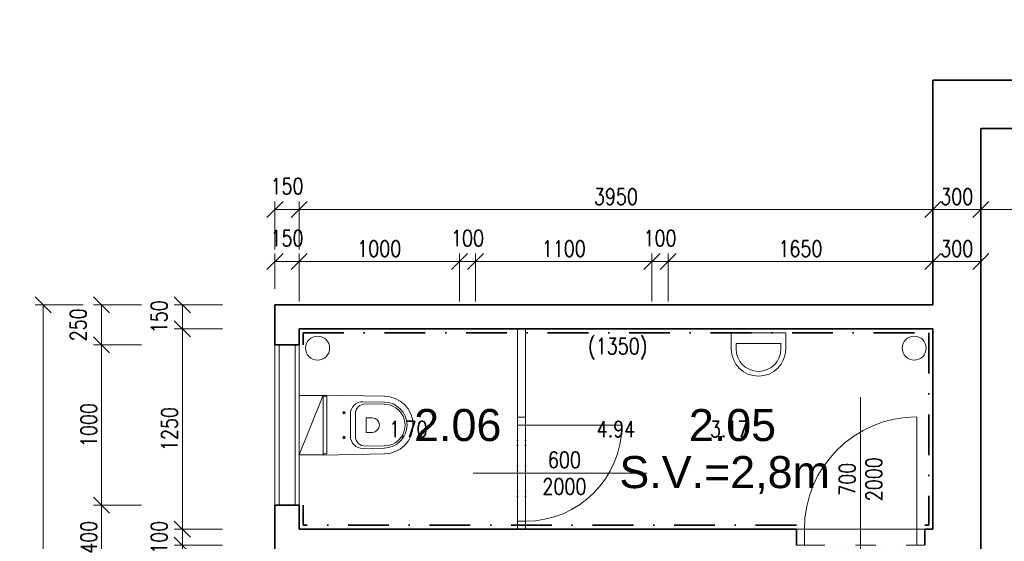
# Model space of a CAD drawing. Header units: millimetres. Extents: x -485339 to 350584, y -1189936 to 0.
# Tile 249 of 256: x -76196 to -70059, y -655989 to -652736. Entities that reach past the tile are written whole.
import ezdxf
from ezdxf.enums import TextEntityAlignment as Align

# ---------------------------------------------------------------- set-up
doc = ezdxf.new("R2010")
doc.units = ezdxf.units.MM
doc.header["$LTSCALE"] = 10
doc.linetypes.add('DASHDOT', pattern=[25.4, 12.7, -6.35, 0, -6.35])
doc.linetypes.add('DĚLICÍ2', pattern=[15.875, 6.35, -3.175, 0, -3.175, 0, -3.175])
doc.layers.get('Defpoints').update_dxf_attribs({"color": 201})
for name, color, linetype, lineweight, true_color in [('BOUR_DVEŘE', 7, 'Continuous', 18, 0xdba400), ('BOUR_ker.obklad', 7, 'DASHDOT', 35, 0xdba400), ('BOUR_zařizováky', 7, 'Continuous', 18, 0xdba400), ('BOURÁNÍ_POPIS', 7, 'Continuous', 18, 0xdba400)]:
    doc.layers.add(name, color=color, linetype=linetype, lineweight=lineweight, true_color=true_color)
for name, color, linetype, lineweight in [('St__otvory_dveře', 40, 'Continuous', 18), ('St_kóty', 132, 'Continuous', 18), ('St_otvory_okna', 40, 'Continuous', 18), ('St_plocha_místnosti', 250, 'Continuous', 18), ('St_popis_otvory', 40, 'Continuous', 18), ('St_zařizovací předměty', 252, 'Continuous', 18), ('St_čáry_obrys', 5, 'Continuous', 35), ('St_čáry_plné', 250, 'Continuous', 18), ('ZTI_ST_kanalda', 234, 'Continuous', 18)]:
    doc.layers.add(name, color=color, linetype=linetype, lineweight=lineweight)
doc.layers.add('St_plocha_místn', color=140, linetype='Continuous', lineweight=18, plot=False)
doc.styles.add('Andy', font='arial.ttf')
doc.styles.get("Standard").update_dxf_attribs({"font": 'simplex.shx', "width": 0.8})
doc.dimstyles.new('stavebníM100', dxfattribs={"dimtxt": 165, "dimasz": 170, "dimexe": 150, "dimexo": 100, "dimgap": 30, "dimtad": 1, "dimdec": 0, "dimtxsty": 'Standard', "dimblk": 'OBLIQUE', "dimcen": -2.5, "dimdle": 150, "dimclrd": 256, "dimclre": 256, "dimclrt": 256, "dimadec": 4, "dimazin": 0, "dimtfac": 1, "dimtdec": 0, "dimtmove": 2, "dimatfit": 3, "dimldrblk": 'OBLIQUE', "dimfxl": 400, "dimfxlon": 1, "dimlwd": -1, "dimlwe": -1, "dimarcsym": 0})
doc.dimstyles.new('stavebníM50 vnitřní', dxfattribs={"dimtxt": 100, "dimasz": 100, "dimexe": 50, "dimexo": 100, "dimgap": 30, "dimtad": 1, "dimdec": 0, "dimtxsty": 'Standard', "dimblk": 'OBLIQUE', "dimcen": 2.5, "dimclrd": 256, "dimclre": 256, "dimclrt": 256, "dimadec": 0, "dimazin": 0, "dimtfac": 1, "dimtdec": 0, "dimtmove": 2, "dimatfit": 2, "dimldrblk": 'OBLIQUE', "dimfxl": 250, "dimfxlon": 1, "dimlwd": -1, "dimlwe": -1, "dimarcsym": 0})

# ---------------------------------------------------------------- blocks, each defined once
blk = doc.blocks.new('G$C8BC53E9E')
at = {"layer": 'St__otvory_dveře', "color": 0, "ltscale": 2}
for points in [[(50, 0), (0, 0)], [(1250, 0), (650, 0)], [(50, -50), (0, -50)], [(1250, -50), (650, -50)], [(650, -50), (650, -650)]]:
    blk.add_lwpolyline(points, dxfattribs=at)
for points in [[(0, -50), (50, -50), (50, 0), (0, 0)], [(650, -50), (700, -50), (700, 0), (650, 0)]]:
    blk.add_lwpolyline(points, close=True, dxfattribs=at)
at = {"layer": 'St__otvory_dveře', "color": 0, "linetype": 'DĚLICÍ2'}
for points in [[(650, 0), (50, 0)], [(650, -50), (50, -50)]]:
    blk.add_lwpolyline(points, dxfattribs=at)
at = {"layer": 'St__otvory_dveře', "color": 0, "ltscale": 2}
blk.add_arc((650, -50), 600, 180, 270, dxfattribs=at)
blk = doc.blocks.new('G$CB4A84410')
at = {"layer": 'St__otvory_dveře', "ltscale": 2}
for points in [[(100, -50), (100, 0), (0, 0), (0, -50)], [(100.8, -800), (100.8, -750), (0.8, -750), (0.8, -800)]]:
    blk.add_lwpolyline(points, close=True, dxfattribs=at)
at = {"layer": 'St__otvory_dveře', "linetype": 'DĚLICÍ2', "ltscale": 2}
for points in [[(0, -50), (0.8, -750)], [(100, -50), (100.8, -750)]]:
    blk.add_lwpolyline(points, dxfattribs=at)
at = {"layer": 'St__otvory_dveře', "color": 0, "ltscale": 2}
blk.add_lwpolyline([(100.8, -750), (800.8, -750)], dxfattribs=at)
blk.add_arc((100.8, -750), 700, 0, 90, dxfattribs=at)
blk = doc.blocks.new('A$C013A1A01')
at = {"layer": 'St_zařizovací předměty', "color": 0}
for p, q in [((0, 560), (6.8, 176.7)), ((373.6, 560), (0, 560)), ((6.5, 560.1), (6.9, 537)), ((367.1, 560.1), (366.7, 537)), ((373.6, 560), (366.8, 176.7)), ((366.7, 537), (6.9, 537)), ((101.8, 430), (116.8, 430)), ((109.3, 437.5), (109.3, 422.5)), ((271.8, 430), (256.8, 430)), ((264.3, 437.5), (264.3, 422.5)), ((186.8, 390), (117.3, 390)), ((186.8, 390), (256.3, 390)), ((41.4, 312.6), (43.8, 177.4)), ((186.8, 358.5), (115.3, 358.5)), ((186.8, 358.5), (258.3, 358.5)), ((332.3, 312.6), (329.8, 177.4)), ((55.3, 298), (56.4, 177.6)), ((141.4, 291.1), (141.4, 254.2)), ((186.8, 292.1), (142.4, 292.1)), ((186.8, 292.1), (231.2, 292.1)), ((232.2, 291.1), (232.2, 254.2)), ((318.3, 298), (317.2, 177.6))]:
    blk.add_line(p, q, dxfattribs=at)
blk.add_lwpolyline([(1.8, 560), (371.8, 560), (371.8, 710), (1.8, 710)], close=True, dxfattribs=at)
blk.add_lwpolyline([(1.8, 710), (373.6, 560)], dxfattribs=at)
for centre in [(109.3, 430), (264.3, 430)]:
    blk.add_circle(centre, 7.5, dxfattribs=at)
for centre, radius, start, end in [((117.3, 314), 76, 90, 181.04873), ((256.3, 314), 76, 358.95127, 90), ((115.3, 298.5), 60, 90, 180.52157), ((258.3, 298.5), 60, 359.47843, 90), ((142.4, 291.1), 1, 90, 180), ((186.8, 254.2), 45.4, 180, 270), ((186.8, 254.2), 45.4, 270, 0), ((231.2, 291.1), 1, 0, 90), ((186.8, 180), 180, 180, 270), ((186.8, 180), 143, 180, 270), ((186.8, 180), 130.4, 180, 270), ((186.8, 180), 143, 270, 0), ((186.8, 180), 130.4, 270, 0), ((186.8, 180), 180, 270, 0)]:
    blk.add_arc(centre, radius, start, end, dxfattribs=at)
blk = doc.blocks.new('G$CC4854C91')
at = {"layer": 'St_zařizovací předměty', "color": 0, "ltscale": 2}
for points in [[(-170, 100), (-170, 0), (170, 0), (170, 100)], [(-140, 100), (-140, 66.3), (140, 66.3), (140, 100)]]:
    blk.add_lwpolyline(points, dxfattribs=at)
for radius in [170, 140]:
    blk.add_arc((0, 100), radius, 0, 180, dxfattribs=at)
blk = doc.blocks.new('_OBLIQUE')
at = {"color": 0, "linetype": 'ByBlock'}
blk.add_line((-0.5, -0.5), (0.5, 0.5), dxfattribs=at)
blk = doc.blocks.new('*D5078')
at = {"layer": 'Defpoints', "color": 0}
for p in [(-74454.9, -653919.5), (-74604.9, -654514), (-74454.9, -654664)]:
    blk.add_point(p, dxfattribs=at)
at = {"layer": 'St_kóty'}
for p, q in [((-74604.9, -654169.5), (-74604.9, -653869.5)), ((-74454.9, -654169.5), (-74454.9, -653869.5)), ((-74604.9, -653919.5), (-74454.9, -653919.5))]:
    blk.add_line(p, q, dxfattribs=at)
at = {"layer": 'St_kóty', "linetype": 'ByBlock', "xscale": 100, "yscale": 100, "zscale": 100, "rotation": 180}
blk.add_blockref('_OBLIQUE', (-74604.9, -653919.5), dxfattribs=at)
at = {"layer": 'St_kóty', "linetype": 'ByBlock', "xscale": 100, "yscale": 100, "zscale": 100}
blk.add_blockref('_OBLIQUE', (-74454.9, -653919.5), dxfattribs=at)
at = {"layer": 'St_kóty', "insert": (-74529.9, -653774.5), "char_height": 100, "attachment_point": 5}
blk.add_mtext('150', dxfattribs=at)
blk = doc.blocks.new('*D5079')
at = {"layer": 'Defpoints', "color": 0}
for p in [(-70504.9, -653919.5), (-70504.9, -654514), (-74454.9, -654664)]:
    blk.add_point(p, dxfattribs=at)
at = {"layer": 'St_kóty'}
for p, q in [((-74454.9, -654169.5), (-74454.9, -653869.5)), ((-70504.9, -654169.5), (-70504.9, -653869.5)), ((-74454.9, -653919.5), (-70504.9, -653919.5))]:
    blk.add_line(p, q, dxfattribs=at)
at = {"layer": 'St_kóty', "linetype": 'ByBlock', "xscale": 100, "yscale": 100, "zscale": 100, "rotation": 180}
blk.add_blockref('_OBLIQUE', (-74454.9, -653919.5), dxfattribs=at)
at = {"layer": 'St_kóty', "linetype": 'ByBlock', "xscale": 100, "yscale": 100, "zscale": 100}
blk.add_blockref('_OBLIQUE', (-70504.9, -653919.5), dxfattribs=at)
at = {"layer": 'St_kóty', "insert": (-72479.9, -653839.5), "char_height": 100, "attachment_point": 5}
blk.add_mtext('3950', dxfattribs=at)
blk = doc.blocks.new('*D5080')
at = {"layer": 'Defpoints', "color": 0}
for p in [(-70204.9, -653414), (-70204.9, -653919.5), (-70504.9, -654514)]:
    blk.add_point(p, dxfattribs=at)
at = {"layer": 'St_kóty'}
for p, q in [((-70204.9, -653669.5), (-70204.9, -653969.5)), ((-70504.9, -654169.5), (-70504.9, -653869.5)), ((-70504.9, -653919.5), (-70204.9, -653919.5))]:
    blk.add_line(p, q, dxfattribs=at)
at = {"layer": 'St_kóty', "linetype": 'ByBlock', "xscale": 100, "yscale": 100, "zscale": 100, "rotation": 180}
blk.add_blockref('_OBLIQUE', (-70504.9, -653919.5), dxfattribs=at)
at = {"layer": 'St_kóty', "linetype": 'ByBlock', "xscale": 100, "yscale": 100, "zscale": 100}
blk.add_blockref('_OBLIQUE', (-70204.9, -653919.5), dxfattribs=at)
at = {"layer": 'St_kóty', "insert": (-70354.9, -653839.5), "char_height": 100, "attachment_point": 5}
blk.add_mtext('300', dxfattribs=at)
blk = doc.blocks.new('*D5081')
at = {"layer": 'Defpoints', "color": 0}
for p in [(-70204.9, -653414), (-60024.9, -653414), (-60024.9, -653919.5)]:
    blk.add_point(p, dxfattribs=at)
at = {"layer": 'St_kóty'}
for p, q in [((-70204.9, -653669.5), (-70204.9, -653969.5)), ((-60024.9, -653669.5), (-60024.9, -653969.5)), ((-70204.9, -653919.5), (-60024.9, -653919.5))]:
    blk.add_line(p, q, dxfattribs=at)
at = {"layer": 'St_kóty', "linetype": 'ByBlock', "xscale": 100, "yscale": 100, "zscale": 100, "rotation": 180}
blk.add_blockref('_OBLIQUE', (-70204.9, -653919.5), dxfattribs=at)
at = {"layer": 'St_kóty', "linetype": 'ByBlock', "xscale": 100, "yscale": 100, "zscale": 100}
blk.add_blockref('_OBLIQUE', (-60024.9, -653919.5), dxfattribs=at)
at = {"layer": 'St_kóty', "insert": (-65114.9, -653839.5), "char_height": 100, "attachment_point": 5}
blk.add_mtext('10180', dxfattribs=at)
blk = doc.blocks.new('*D5083')
at = {"layer": 'Defpoints', "color": 0}
for p in [(-74604.9, -654514), (-75182.4, -654664), (-74454.9, -654664)]:
    blk.add_point(p, dxfattribs=at)
at = {"layer": 'St_kóty'}
for p, q in [((-74932.4, -654514), (-75232.4, -654514)), ((-75182.4, -654514), (-75182.4, -654664)), ((-74932.4, -654664), (-75232.4, -654664))]:
    blk.add_line(p, q, dxfattribs=at)
at = {"layer": 'St_kóty', "linetype": 'ByBlock', "xscale": 100, "yscale": 100, "zscale": 100}
for p, rotation in [((-75182.4, -654514), 90), ((-75182.4, -654664), 270)]:
    blk.add_blockref('_OBLIQUE', p, dxfattribs=dict(at, rotation=rotation))
at = {"layer": 'St_kóty', "insert": (-75327.4, -654589), "char_height": 100, "attachment_point": 5, "rotation": 90}
blk.add_mtext('150', dxfattribs=at)
blk = doc.blocks.new('*D5084')
at = {"layer": 'Defpoints', "color": 0}
for p in [(-74454.9, -654664), (-75182.4, -655914), (-74454.9, -655914)]:
    blk.add_point(p, dxfattribs=at)
at = {"layer": 'St_kóty'}
for p, q in [((-74932.4, -654664), (-75232.4, -654664)), ((-75182.4, -654664), (-75182.4, -655914)), ((-74932.4, -655914), (-75232.4, -655914))]:
    blk.add_line(p, q, dxfattribs=at)
at = {"layer": 'St_kóty', "linetype": 'ByBlock', "xscale": 100, "yscale": 100, "zscale": 100}
for p, rotation in [((-75182.4, -654664), 90), ((-75182.4, -655914), 270)]:
    blk.add_blockref('_OBLIQUE', p, dxfattribs=dict(at, rotation=rotation))
at = {"layer": 'St_kóty', "insert": (-75262.4, -655289), "char_height": 100, "attachment_point": 5, "rotation": 90}
blk.add_mtext('1250', dxfattribs=at)
blk = doc.blocks.new('*D5085')
at = {"layer": 'Defpoints', "color": 0}
for p in [(-74454.9, -655914), (-75182.4, -656014), (-74454.9, -656014)]:
    blk.add_point(p, dxfattribs=at)
at = {"layer": 'St_kóty'}
for p, q in [((-74932.4, -655914), (-75232.4, -655914)), ((-75182.4, -655914), (-75182.4, -656014)), ((-74932.4, -656014), (-75232.4, -656014))]:
    blk.add_line(p, q, dxfattribs=at)
at = {"layer": 'St_kóty', "linetype": 'ByBlock', "xscale": 100, "yscale": 100, "zscale": 100}
for p, rotation in [((-75182.4, -655914), 90), ((-75182.4, -656014), 270)]:
    blk.add_blockref('_OBLIQUE', p, dxfattribs=dict(at, rotation=rotation))
at = {"layer": 'St_kóty', "insert": (-75327.4, -655964), "char_height": 100, "attachment_point": 5, "rotation": 90}
blk.add_mtext('100', dxfattribs=at)
blk = doc.blocks.new('*D5086')
at = {"layer": 'Defpoints', "color": 0}
for p in [(-74454.9, -656014), (-75182.4, -657844), (-74454.9, -657844)]:
    blk.add_point(p, dxfattribs=at)
at = {"layer": 'St_kóty'}
for p, q in [((-74932.4, -656014), (-75232.4, -656014)), ((-75182.4, -656014), (-75182.4, -657844)), ((-74932.4, -657844), (-75232.4, -657844))]:
    blk.add_line(p, q, dxfattribs=at)
at = {"layer": 'St_kóty', "linetype": 'ByBlock', "xscale": 100, "yscale": 100, "zscale": 100}
for p, rotation in [((-75182.4, -656014), 90), ((-75182.4, -657844), 270)]:
    blk.add_blockref('_OBLIQUE', p, dxfattribs=dict(at, rotation=rotation))
at = {"layer": 'St_kóty', "insert": (-75262.4, -656929), "char_height": 100, "attachment_point": 5, "rotation": 90}
blk.add_mtext('1830', dxfattribs=at)
blk = doc.blocks.new('*D5094')
at = {"layer": 'Defpoints', "color": 0}
for p in [(-75686.2, -655764), (-74579.9, -655764), (-74604.9, -656164)]:
    blk.add_point(p, dxfattribs=at)
at = {"layer": 'St_kóty'}
for p, q in [((-75436.2, -655764), (-75736.2, -655764)), ((-75686.2, -656164), (-75686.2, -655764)), ((-75436.2, -656164), (-75736.2, -656164))]:
    blk.add_line(p, q, dxfattribs=at)
at = {"layer": 'St_kóty', "linetype": 'ByBlock', "xscale": 100, "yscale": 100, "zscale": 100}
for p, rotation in [((-75686.2, -655764), 90), ((-75686.2, -656164), 270)]:
    blk.add_blockref('_OBLIQUE', p, dxfattribs=dict(at, rotation=rotation))
at = {"layer": 'St_kóty', "insert": (-75766.2, -655964), "char_height": 100, "attachment_point": 5, "rotation": 90}
blk.add_mtext('400', dxfattribs=at)
blk = doc.blocks.new('*D5095')
at = {"layer": 'Defpoints', "color": 0}
for p in [(-75686.2, -654764), (-74579.9, -654764), (-74579.9, -655764)]:
    blk.add_point(p, dxfattribs=at)
at = {"layer": 'St_kóty'}
for p, q in [((-75436.2, -654764), (-75736.2, -654764)), ((-75686.2, -655764), (-75686.2, -654764)), ((-75436.2, -655764), (-75736.2, -655764))]:
    blk.add_line(p, q, dxfattribs=at)
at = {"layer": 'St_kóty', "linetype": 'ByBlock', "xscale": 100, "yscale": 100, "zscale": 100}
for p, rotation in [((-75686.2, -654764), 90), ((-75686.2, -655764), 270)]:
    blk.add_blockref('_OBLIQUE', p, dxfattribs=dict(at, rotation=rotation))
at = {"layer": 'St_kóty', "insert": (-75766.2, -655264), "char_height": 100, "attachment_point": 5, "rotation": 90}
blk.add_mtext('1000', dxfattribs=at)
blk = doc.blocks.new('*D5096')
at = {"layer": 'Defpoints', "color": 0}
for p in [(-75686.2, -654514), (-74604.9, -654514), (-74579.9, -654764)]:
    blk.add_point(p, dxfattribs=at)
at = {"layer": 'St_kóty'}
for p, q in [((-75436.2, -654514), (-75736.2, -654514)), ((-75686.2, -654764), (-75686.2, -654514)), ((-75436.2, -654764), (-75736.2, -654764))]:
    blk.add_line(p, q, dxfattribs=at)
at = {"layer": 'St_kóty', "linetype": 'ByBlock', "xscale": 100, "yscale": 100, "zscale": 100}
for p, rotation in [((-75686.2, -654514), 90), ((-75686.2, -654764), 270)]:
    blk.add_blockref('_OBLIQUE', p, dxfattribs=dict(at, rotation=rotation))
at = {"layer": 'St_kóty', "insert": (-75831.2, -654639), "char_height": 100, "attachment_point": 5, "rotation": 90}
blk.add_mtext('250', dxfattribs=at)
blk = doc.blocks.new('*D5097')
at = {"layer": 'Defpoints', "color": 0}
for p in [(-74604.9, -654514), (-76050.7, -663494), (-74604.9, -663494)]:
    blk.add_point(p, dxfattribs=at)
at = {"layer": 'St_kóty'}
for p, q in [((-75800.7, -654514), (-76100.7, -654514)), ((-76050.7, -654514), (-76050.7, -663494)), ((-75800.7, -663494), (-76100.7, -663494))]:
    blk.add_line(p, q, dxfattribs=at)
at = {"layer": 'St_kóty', "linetype": 'ByBlock', "xscale": 100, "yscale": 100, "zscale": 100}
for p, rotation in [((-76050.7, -654514), 90), ((-76050.7, -663494), 270)]:
    blk.add_blockref('_OBLIQUE', p, dxfattribs=dict(at, rotation=rotation))
at = {"layer": 'St_kóty', "insert": (-76130.7, -659004), "char_height": 100, "attachment_point": 5, "rotation": 90}
blk.add_mtext('8980', dxfattribs=at)
blk = doc.blocks.new('*D5107')
at = {"layer": 'Defpoints', "color": 0}
for p in [(-74454.9, -654243.9), (-74604.9, -654514), (-74454.9, -654664)]:
    blk.add_point(p, dxfattribs=at)
at = {"layer": 'St_kóty'}
for p, q in [((-74604.9, -654414), (-74604.9, -654193.9)), ((-74454.9, -654493.9), (-74454.9, -654193.9)), ((-74604.9, -654243.9), (-74454.9, -654243.9))]:
    blk.add_line(p, q, dxfattribs=at)
at = {"layer": 'St_kóty', "linetype": 'ByBlock', "xscale": 100, "yscale": 100, "zscale": 100, "rotation": 180}
blk.add_blockref('_OBLIQUE', (-74604.9, -654243.9), dxfattribs=at)
at = {"layer": 'St_kóty', "linetype": 'ByBlock', "xscale": 100, "yscale": 100, "zscale": 100}
blk.add_blockref('_OBLIQUE', (-74454.9, -654243.9), dxfattribs=at)
at = {"layer": 'St_kóty', "insert": (-74529.9, -654098.9), "char_height": 100, "attachment_point": 5}
blk.add_mtext('150', dxfattribs=at)
blk = doc.blocks.new('*D5108')
at = {"layer": 'Defpoints', "color": 0}
for p in [(-73454.9, -654243.9), (-74454.9, -654664), (-73454.9, -656014)]:
    blk.add_point(p, dxfattribs=at)
at = {"layer": 'St_kóty'}
for p, q in [((-74454.9, -654493.9), (-74454.9, -654193.9)), ((-73454.9, -654493.9), (-73454.9, -654193.9)), ((-74454.9, -654243.9), (-73454.9, -654243.9))]:
    blk.add_line(p, q, dxfattribs=at)
at = {"layer": 'St_kóty', "linetype": 'ByBlock', "xscale": 100, "yscale": 100, "zscale": 100, "rotation": 180}
blk.add_blockref('_OBLIQUE', (-74454.9, -654243.9), dxfattribs=at)
at = {"layer": 'St_kóty', "linetype": 'ByBlock', "xscale": 100, "yscale": 100, "zscale": 100}
blk.add_blockref('_OBLIQUE', (-73454.9, -654243.9), dxfattribs=at)
at = {"layer": 'St_kóty', "insert": (-73954.9, -654163.9), "char_height": 100, "attachment_point": 5}
blk.add_mtext('1000', dxfattribs=at)
blk = doc.blocks.new('*D5109')
at = {"layer": 'Defpoints', "color": 0}
for p in [(-73354.9, -654243.9), (-73454.9, -656014), (-73354.9, -656014)]:
    blk.add_point(p, dxfattribs=at)
at = {"layer": 'St_kóty'}
for p, q in [((-73454.9, -654493.9), (-73454.9, -654193.9)), ((-73354.9, -654493.9), (-73354.9, -654193.9)), ((-73454.9, -654243.9), (-73354.9, -654243.9))]:
    blk.add_line(p, q, dxfattribs=at)
at = {"layer": 'St_kóty', "linetype": 'ByBlock', "xscale": 100, "yscale": 100, "zscale": 100, "rotation": 180}
blk.add_blockref('_OBLIQUE', (-73454.9, -654243.9), dxfattribs=at)
at = {"layer": 'St_kóty', "linetype": 'ByBlock', "xscale": 100, "yscale": 100, "zscale": 100}
blk.add_blockref('_OBLIQUE', (-73354.9, -654243.9), dxfattribs=at)
at = {"layer": 'St_kóty', "insert": (-73404.9, -654098.9), "char_height": 100, "attachment_point": 5}
blk.add_mtext('100', dxfattribs=at)
blk = doc.blocks.new('*D5110')
at = {"layer": 'Defpoints', "color": 0}
for p in [(-72254.9, -654243.9), (-73354.9, -656014), (-72254.9, -656014)]:
    blk.add_point(p, dxfattribs=at)
at = {"layer": 'St_kóty'}
for p, q in [((-73354.9, -654493.9), (-73354.9, -654193.9)), ((-72254.9, -654493.9), (-72254.9, -654193.9)), ((-73354.9, -654243.9), (-72254.9, -654243.9))]:
    blk.add_line(p, q, dxfattribs=at)
at = {"layer": 'St_kóty', "linetype": 'ByBlock', "xscale": 100, "yscale": 100, "zscale": 100, "rotation": 180}
blk.add_blockref('_OBLIQUE', (-73354.9, -654243.9), dxfattribs=at)
at = {"layer": 'St_kóty', "linetype": 'ByBlock', "xscale": 100, "yscale": 100, "zscale": 100}
blk.add_blockref('_OBLIQUE', (-72254.9, -654243.9), dxfattribs=at)
at = {"layer": 'St_kóty', "insert": (-72804.9, -654163.9), "char_height": 100, "attachment_point": 5}
blk.add_mtext('1100', dxfattribs=at)
blk = doc.blocks.new('*D5111')
at = {"layer": 'Defpoints', "color": 0}
for p in [(-72154.9, -654243.9), (-72254.9, -656014), (-72154.9, -656014)]:
    blk.add_point(p, dxfattribs=at)
at = {"layer": 'St_kóty'}
for p, q in [((-72254.9, -654493.9), (-72254.9, -654193.9)), ((-72154.9, -654493.9), (-72154.9, -654193.9)), ((-72254.9, -654243.9), (-72154.9, -654243.9))]:
    blk.add_line(p, q, dxfattribs=at)
at = {"layer": 'St_kóty', "linetype": 'ByBlock', "xscale": 100, "yscale": 100, "zscale": 100, "rotation": 180}
blk.add_blockref('_OBLIQUE', (-72254.9, -654243.9), dxfattribs=at)
at = {"layer": 'St_kóty', "linetype": 'ByBlock', "xscale": 100, "yscale": 100, "zscale": 100}
blk.add_blockref('_OBLIQUE', (-72154.9, -654243.9), dxfattribs=at)
at = {"layer": 'St_kóty', "insert": (-72204.9, -654098.9), "char_height": 100, "attachment_point": 5}
blk.add_mtext('100', dxfattribs=at)
blk = doc.blocks.new('*D5112')
at = {"layer": 'Defpoints', "color": 0}
for p in [(-70504.9, -654243.9), (-72154.9, -656014), (-70504.9, -656014)]:
    blk.add_point(p, dxfattribs=at)
at = {"layer": 'St_kóty'}
for p, q in [((-72154.9, -654493.9), (-72154.9, -654193.9)), ((-70504.9, -654493.9), (-70504.9, -654193.9)), ((-72154.9, -654243.9), (-70504.9, -654243.9))]:
    blk.add_line(p, q, dxfattribs=at)
at = {"layer": 'St_kóty', "linetype": 'ByBlock', "xscale": 100, "yscale": 100, "zscale": 100, "rotation": 180}
blk.add_blockref('_OBLIQUE', (-72154.9, -654243.9), dxfattribs=at)
at = {"layer": 'St_kóty', "linetype": 'ByBlock', "xscale": 100, "yscale": 100, "zscale": 100}
blk.add_blockref('_OBLIQUE', (-70504.9, -654243.9), dxfattribs=at)
at = {"layer": 'St_kóty', "insert": (-71329.9, -654163.9), "char_height": 100, "attachment_point": 5}
blk.add_mtext('1650', dxfattribs=at)
blk = doc.blocks.new('*D5113')
at = {"layer": 'Defpoints', "color": 0}
for p in [(-70204.9, -654243.9), (-70504.9, -656014), (-70204.9, -656014)]:
    blk.add_point(p, dxfattribs=at)
at = {"layer": 'St_kóty'}
for p, q in [((-70504.9, -654493.9), (-70504.9, -654193.9)), ((-70204.9, -654493.9), (-70204.9, -654193.9)), ((-70504.9, -654243.9), (-70204.9, -654243.9))]:
    blk.add_line(p, q, dxfattribs=at)
at = {"layer": 'St_kóty', "linetype": 'ByBlock', "xscale": 100, "yscale": 100, "zscale": 100, "rotation": 180}
blk.add_blockref('_OBLIQUE', (-70504.9, -654243.9), dxfattribs=at)
at = {"layer": 'St_kóty', "linetype": 'ByBlock', "xscale": 100, "yscale": 100, "zscale": 100}
blk.add_blockref('_OBLIQUE', (-70204.9, -654243.9), dxfattribs=at)
at = {"layer": 'St_kóty', "insert": (-70354.9, -654163.9), "char_height": 100, "attachment_point": 5}
blk.add_mtext('300', dxfattribs=at)
blk = doc.blocks.new('*D5362')
at = {"layer": 'Defpoints', "color": 0}
for p in [(-59875.3, 0), (-59875.3, -727049.1), (-70354.9, -727117.8)]:
    blk.add_point(p, dxfattribs=at)
at = {"layer": 'St_kóty'}
for p, q in [((-59875.3, -726799.1), (-59875.3, -727099.1)), ((-70354.9, -727049.1), (-70354.9, -726999.1)), ((-70354.9, -727049.1), (-59875.3, -727049.1))]:
    blk.add_line(p, q, dxfattribs=at)
at = {"layer": 'St_kóty', "linetype": 'ByBlock', "xscale": 100, "yscale": 100, "zscale": 100, "rotation": 180}
blk.add_blockref('_OBLIQUE', (-70354.9, -727049.1), dxfattribs=at)
at = {"layer": 'St_kóty', "linetype": 'ByBlock', "xscale": 100, "yscale": 100, "zscale": 100}
blk.add_blockref('_OBLIQUE', (-59875.3, -727049.1), dxfattribs=at)
at = {"layer": 'St_kóty', "insert": (-65115.1, -726969.1), "char_height": 100, "attachment_point": 5}
blk.add_mtext('10480', dxfattribs=at)
blk = doc.blocks.new('*D7830')
at = {"layer": 'Defpoints', "color": 0}
for p in [(-70504.9, 0), (-71854.9, -1049224.1), (-70504.9, -1049224.1)]:
    blk.add_point(p, dxfattribs=at)
at = {"layer": 'St_kóty'}
for p, q in [((-70504.9, -1048824.1), (-70504.9, -1049374.1)), ((-71854.9, -1049124.1), (-71854.9, -1049074.1)), ((-72004.9, -1049224.1), (-70354.9, -1049224.1))]:
    blk.add_line(p, q, dxfattribs=at)
at = {"layer": 'St_kóty', "linetype": 'ByBlock', "xscale": 170, "yscale": 170, "zscale": 170, "rotation": 180}
blk.add_blockref('_OBLIQUE', (-71854.9, -1049224.1), dxfattribs=at)
at = {"layer": 'St_kóty', "linetype": 'ByBlock', "xscale": 170, "yscale": 170, "zscale": 170}
blk.add_blockref('_OBLIQUE', (-70504.9, -1049224.1), dxfattribs=at)
at = {"layer": 'St_kóty', "insert": (-71179.9, -1049111.6), "char_height": 165, "attachment_point": 5}
blk.add_mtext('1350', dxfattribs=at)

msp = doc.modelspace()

# ---------------------------------------------------------------- linework, layer by layer
at = {"layer": 'BOUR_ker.obklad', "ltscale": 2}
for points in [[(-74429.9, -654764), (-74429.9, -654689), (-70529.9, -654689), (-70529.9, -655889), (-70554.9, -655889)], [(-71354.9, -655889), (-74429.9, -655889), (-74429.9, -655764)]]:
    msp.add_lwpolyline(points, dxfattribs=at)
at = {"layer": 'St__otvory_dveře', "ltscale": 2}
msp.add_lwpolyline([(-73042.9, -655914), (-73042.9, -655914), (-73092.9, -655914), (-73092.9, -655914)], close=True, dxfattribs=at)
msp.add_lwpolyline([(-73042.9, -655914), (-73042.9, -655914), (-73092.9, -655914), (-73092.9, -655914)], close=True, dxfattribs=at)
msp.add_lwpolyline([(-73042.9, -655864), (-73042.9, -655914)], dxfattribs=at)
at = {"layer": 'St_otvory_okna', "ltscale": 2}
for points in [[(-74579.9, -655764), (-74579.9, -654764)], [(-74479.9, -655764), (-74479.9, -654764)]]:
    msp.add_lwpolyline(points, dxfattribs=at)
at = {"layer": 'St_plocha_místn'}
for points in [[(-70504.9, -655914), (-74454.9, -655914), (-74454.9, -654664), (-70504.9, -654664)], [(-73092.9, -655914), (-74454.9, -655914), (-74454.9, -654664), (-73092.9, -654664)], [(-73042.9, -654664), (-70504.9, -654664), (-70504.9, -655914), (-73042.9, -655914)]]:
    msp.add_lwpolyline(points, close=True, dxfattribs=at)
at = {"layer": 'St_popis_otvory'}
for points in [[(-70954.9, -656170.5), (-70954.9, -655089.2)], [(-73369.3, -655564), (-72288, -655564)]]:
    msp.add_lwpolyline(points, dxfattribs=at)
at = {"layer": 'St_čáry_obrys', "ltscale": 2}
for points in [[(-70504.9, -653114), (-70504.9, -654514)], [(-59724.9, -653114), (-70504.9, -653114)], [(-70204.9, -653414), (-70204.9, -662194)], [(-68789.1, -653414), (-70204.9, -653414)], [(-74604.9, -654514), (-74604.9, -654764)], [(-70504.9, -654514), (-74604.9, -654514)], [(-74454.9, -654664), (-74454.9, -654764)], [(-70504.9, -654664), (-74454.9, -654664)], [(-70504.9, -654664), (-70504.9, -655914)], [(-74454.9, -654764), (-74604.9, -654764)], [(-74454.9, -655764), (-74604.9, -655764)], [(-74604.9, -655764), (-74604.9, -656164)], [(-74454.9, -655764), (-74454.9, -655914)], [(-71354.9, -655914), (-74454.9, -655914)], [(-71354.9, -656014), (-71354.9, -655914)], [(-70504.9, -655914), (-70554.9, -655914)], [(-70554.9, -656014), (-70554.9, -655914)]]:
    msp.add_lwpolyline(points, dxfattribs=at)
at = {"layer": 'St_čáry_plné', "ltscale": 2}
for points in [[(-74604.9, -655764), (-74604.9, -654764)], [(-74454.9, -654764), (-74454.9, -655764)]]:
    msp.add_lwpolyline(points, dxfattribs=at)
at = {"layer": 'ZTI_ST_kanalda', "ltscale": 2}
for centre in [(-74339.2, -654784.4), (-70620.5, -654784.4)]:
    msp.add_circle(centre, 75, dxfattribs=at)

# ---------------------------------------------------------------- block references
at = {"layer": 'BOUR_DVEŘE', "ltscale": 2, "rotation": 90}
for name, p in [('G$C8BC53E9E', (-73092.9, -655914)), ('G$CB4A84410', (-71354.9, -656014))]:
    msp.add_blockref(name, p, dxfattribs=at)
at = {"layer": 'BOUR_zařizováky', "ltscale": 0.5, "rotation": 90}
msp.add_blockref('A$C013A1A01', (-73744.9, -655450.8), dxfattribs=at)
at = {"layer": 'St_zařizovací předměty', "rotation": 180}
msp.add_blockref('G$CC4854C91', (-71591, -654689), dxfattribs=at)

# ---------------------------------------------------------------- texts
at = {"layer": 'BOURÁNÍ_POPIS', "width": 0.8}
msp.add_text('(1350)', height=100, dxfattribs=at).set_placement((-72653.5, -654821.4))
at = {"layer": 'St_plocha_místn', "width": 0.8}
for s, p in [('1.70', (-73773.9, -655289)), ('4.94', (-72479.9, -655289)), ('3.17', (-71773.9, -655289))]:
    msp.add_text(s, height=100, dxfattribs=at).set_placement(p, align=Align.MIDDLE_CENTER)
at = {"layer": 'St_plocha_místnosti', "ltscale": 2, "style": 'Andy'}
for s, p in [('2.06', (-73737.5, -655363.7)), ('2.05', (-72025.1, -655363.7)), ('S.V.=2,8m', (-72458.2, -655657.2))]:
    msp.add_text(s, height=200, dxfattribs=at).set_placement(p)
at = {"layer": 'St_popis_otvory', "insert": (-72800.8, -655564), "char_height": 100, "width": 1342.526, "attachment_point": 5}
msp.add_mtext('600\\P2000', dxfattribs=at)
at = {"layer": 'St_popis_otvory', "insert": (-70954.9, -655602), "char_height": 100, "width": 1342.526, "attachment_point": 5, "rotation": 90}
msp.add_mtext('700\\P2000', dxfattribs=at)

# ---------------------------------------------------------------- dimensions: what is measured, and where the dimension line sits
at = {"layer": 'St_kóty'}
dim = msp.add_linear_dim(base=(-70504.9, -1049224.1), p1=(-71854.9, -1049224.1), p2=(-70504.9, 0), dimstyle='stavebníM100', override={"dimtxsty": 'Standard', "dimldrblk": 'OBLIQUE'}, dxfattribs=at)
dim.commit()
dim.dimension.update_dxf_attribs({"geometry": '*D7830', "text_midpoint": (-71179.9, -1049111.6)})
for base, p1, p2, picture, middle in [((-59875.3, -727049.1), (-70354.9, -727117.8), (-59875.3, 0), '*D5362', (-65115.1, -726969.1)), ((-70204.9, -653919.5), (-70504.9, -654514), (-70204.9, -653414), '*D5080', (-70354.9, -653839.5)), ((-60024.9, -653919.5), (-70204.9, -653414), (-60024.9, -653414), '*D5081', (-65114.9, -653839.5)), ((-74454.9, -653919.5), (-74604.9, -654514), (-74454.9, -654664), '*D5078', (-74529.9, -653774.5)), ((-70504.9, -653919.5), (-74454.9, -654664), (-70504.9, -654514), '*D5079', (-72479.9, -653839.5)), ((-74454.9, -654243.9), (-74604.9, -654514), (-74454.9, -654664), '*D5107', (-74529.9, -654098.9)), ((-73354.9, -654243.9), (-73454.9, -656014), (-73354.9, -656014), '*D5109', (-73404.9, -654098.9)), ((-72154.9, -654243.9), (-72254.9, -656014), (-72154.9, -656014), '*D5111', (-72204.9, -654098.9)), ((-73454.9, -654243.9), (-74454.9, -654664), (-73454.9, -656014), '*D5108', (-73954.9, -654163.9)), ((-72254.9, -654243.9), (-73354.9, -656014), (-72254.9, -656014), '*D5110', (-72804.9, -654163.9)), ((-70504.9, -654243.9), (-72154.9, -656014), (-70504.9, -656014), '*D5112', (-71329.9, -654163.9)), ((-70204.9, -654243.9), (-70504.9, -656014), (-70204.9, -656014), '*D5113', (-70354.9, -654163.9))]:
    dim = msp.add_linear_dim(base=base, p1=p1, p2=p2, dimstyle='stavebníM50 vnitřní', dxfattribs=at)
    dim.commit()
    dim.dimension.update_dxf_attribs({"geometry": picture, "text_midpoint": middle})
for base, p1, p2, picture, middle in [((-76050.7, -663494), (-74604.9, -654514), (-74604.9, -663494), '*D5097', (-76130.7, -659004)), ((-75686.2, -654514), (-74579.9, -654764), (-74604.9, -654514), '*D5096', (-75831.2, -654639)), ((-75182.4, -654664), (-74604.9, -654514), (-74454.9, -654664), '*D5083', (-75327.4, -654589)), ((-75182.4, -655914), (-74454.9, -654664), (-74454.9, -655914), '*D5084', (-75262.4, -655289)), ((-75686.2, -654764), (-74579.9, -655764), (-74579.9, -654764), '*D5095', (-75766.2, -655264)), ((-75686.2, -655764), (-74604.9, -656164), (-74579.9, -655764), '*D5094', (-75766.2, -655964)), ((-75182.4, -656014), (-74454.9, -655914), (-74454.9, -656014), '*D5085', (-75327.4, -655964)), ((-75182.4, -657844), (-74454.9, -656014), (-74454.9, -657844), '*D5086', (-75262.4, -656929))]:
    dim = msp.add_linear_dim(base=base, p1=p1, p2=p2, angle=90, dimstyle='stavebníM50 vnitřní', dxfattribs=at)
    dim.commit()
    dim.dimension.update_dxf_attribs({"geometry": picture, "text_midpoint": middle})

doc.saveas('drawing.dxf')
